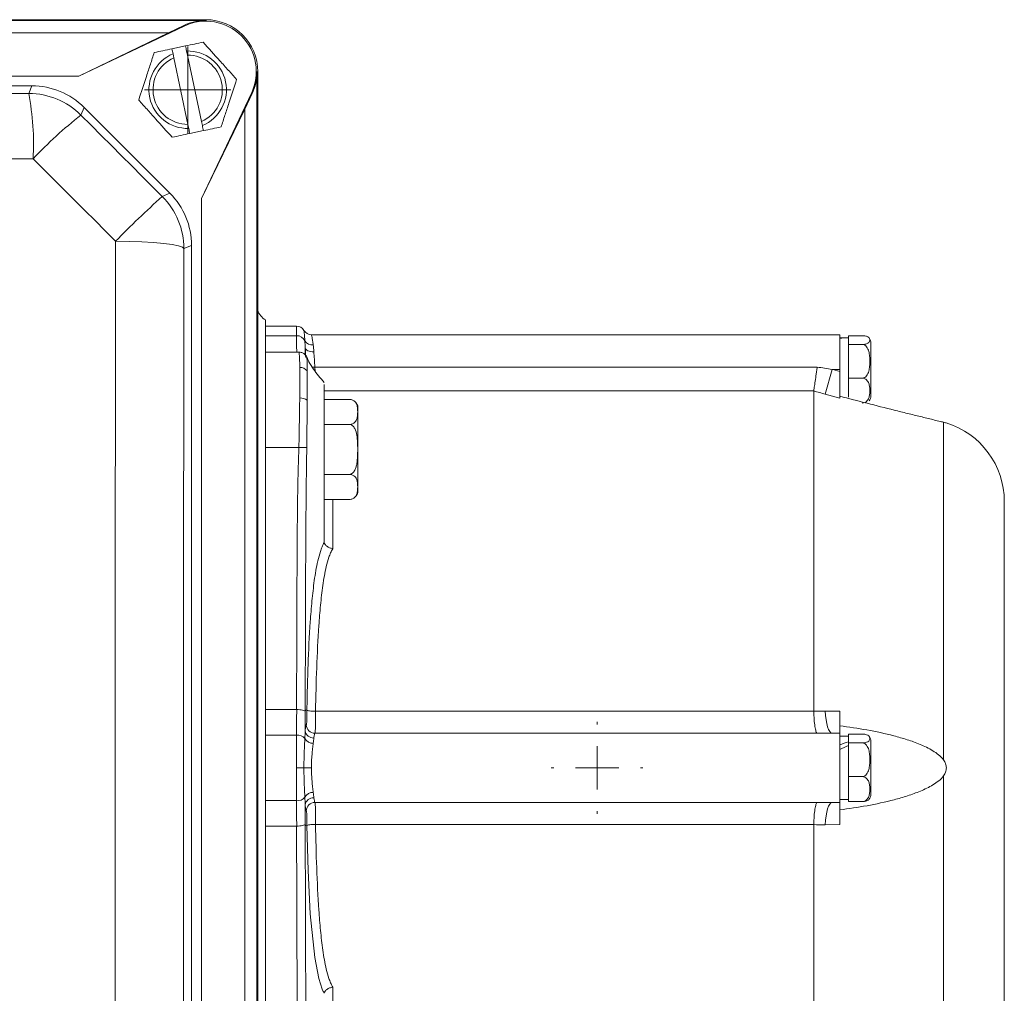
# Model space of a CAD drawing. Header units: millimetres. Extents: x 96 to 854, y -4 to 851.
# Tile 9 of 24: x 254 to 368, y 76 to 189. Entities that reach past the tile are written whole.
import ezdxf

# ---------------------------------------------------------------- set-up
doc = ezdxf.new("R2010")
doc.units = ezdxf.units.MM

# ---------------------------------------------------------------- blocks, each defined once
blk = doc.blocks.new('SW_CENTERMARKSYMBOL_17')
at = {"color": 0, "linetype": 'Continuous', "lineweight": 0}
for p, q in [((0, 5), (0, 5.3)), ((0, 0), (0, 2.5)), ((-5, 0), (-5.3, 0)), ((0, 0), (-2.5, 0)), ((0, 0), (0, -2.5)), ((0, 0), (2.5, 0)), ((5, 0), (5.3, 0)), ((0, -5), (0, -5.3))]:
    blk.add_line(p, q, dxfattribs=at)
blk = doc.blocks.new('SW_CENTERMARKSYMBOL_30')
at = {"color": 0, "linetype": 'Continuous', "lineweight": 0}
for p, q in [((0, 2.5), (0, 5)), ((0, 0), (0, 2.5)), ((-2.5, 0), (-5, 0)), ((0, 0), (-2.5, 0)), ((0, 0), (0, -2.5)), ((0, 0), (2.5, 0)), ((2.5, 0), (5, 0)), ((0, -2.5), (0, -5))]:
    blk.add_line(p, q, dxfattribs=at)

msp = doc.modelspace()

# ---------------------------------------------------------------- linework, layer by layer
at = {"color": 7, "linetype": 'Continuous', "lineweight": 15}
for p, q in [((275.85, 188.52), (152.85, 188.52)), ((152.85, 188.52), (275.85, 188.52)), ((152.85, 188.44), (275.85, 188.44)), ((261.21, 182.02), (273.35, 187.79)), ((273.31, 187.86), (271.54, 187.02)), ((273.35, 187.79), (273.31, 187.86)), ((275.85, 188.44), (275.85, 188.52)), ((157.16, 187.02), (271.54, 187.02)), ((271.54, 187.02), (261.21, 182.02)), ((271.94, 185.16), (273.51, 185.49)), ((272.07, 184.58), (272.17, 184.1)), ((272.17, 184.1), (273.79, 176.44)), ((273.73, 184.44), (273.63, 184.91)), ((275.36, 176.77), (273.73, 184.44)), ((167.49, 182.02), (261.21, 182.02)), ((281.76, 182.52), (281.85, 182.52)), ((281.76, 182.52), (281.76, 4.52)), ((281.85, 4.52), (281.85, 182.52)), ((281.85, 182.52), (281.85, 4.52)), ((255.79, 180.89), (172.9, 180.89)), ((255.43, 180), (255.79, 180.89)), ((281.11, 180.02), (275.35, 167.88)), ((280.35, 178.21), (281.19, 179.99)), ((281.11, 180.02), (281.19, 179.99)), ((261.8, 178.4), (261.44, 177.51)), ((271.72, 168.48), (261.8, 178.4)), ((275.35, 167.88), (280.35, 178.21)), ((280.35, 178.21), (280.35, 8.83)), ((273.79, 176.44), (273.89, 175.96)), ((275.46, 176.29), (275.36, 176.77)), ((275.58, 175.71), (274.01, 175.38)), ((270.83, 168.11), (271.72, 168.48)), ((275.35, 167.88), (275.35, 19.16)), ((274.21, 162.47), (273.32, 162.1)), ((274.21, 24.58), (274.21, 162.47)), ((282.76, 50.42), (282.76, 153.87)), ((286.31, 153.15), (282.76, 153.15)), ((286.33, 152.03), (282.76, 152.03)), ((349.01, 152.15), (288.05, 152.15)), ((349.01, 148.15), (349.01, 152.15)), ((350.01, 151.8), (350.01, 152.04)), ((350.01, 152.04), (351.61, 152.04)), ((350.01, 151.8), (350.01, 151.28)), ((350.01, 151.03), (350.01, 151.28)), ((352.61, 145.11), (352.61, 151.19)), ((286.6, 150.15), (282.76, 150.15)), ((350.01, 150.08), (350.01, 151.03)), ((350.01, 151.03), (351.61, 151.03)), ((350.01, 150.08), (350.01, 148.09)), ((288.45, 148.42), (346.41, 148.42)), ((347.35, 145.29), (348.14, 148.15)), ((349.01, 148.15), (348.14, 148.15)), ((349.01, 147.91), (349.01, 148.15)), ((350.01, 147.14), (350.01, 148.09)), ((350.01, 147.14), (351.61, 147.14)), ((350.01, 146.43), (350.01, 147.14)), ((346.01, 108.71), (346.01, 145.66)), ((350.01, 146.43), (350.01, 144.96)), ((289.51, 144.69), (292.41, 144.69)), ((349.01, 144.83), (347.35, 145.29)), ((293.41, 138.92), (293.41, 143.69)), ((289.51, 141.8), (292.41, 141.8)), ((361.01, 103.06), (361.01, 142.05)), ((286.6, 139.15), (282.76, 139.15)), ((286.6, 139.15), (287.51, 139.13)), ((293.41, 134.14), (293.41, 138.92)), ((289.51, 136.03), (292.41, 136.03)), ((289.51, 133.84), (289.51, 128.21)), ((289.51, 133.14), (292.41, 133.14)), ((368.01, 71.4), (368.01, 132.89)), ((286.33, 108.87), (282.76, 108.87)), ((287.52, 108.81), (287.34, 108.85)), ((288.52, 108.69), (288.52, 108.69)), ((288.52, 108.69), (346.01, 108.69)), ((347.35, 108.71), (349.01, 108.71)), ((286.33, 105.94), (282.76, 105.94)), ((346.41, 106.14), (288.45, 106.14)), ((349.01, 106.15), (348.14, 106.15)), ((349.01, 98.15), (349.01, 106.15)), ((350.01, 105.8), (349.01, 105.8)), ((350.01, 105.8), (350.01, 106.04)), ((350.01, 106.04), (351.61, 106.04)), ((350.01, 105.28), (350.01, 105.8)), ((350.01, 105.03), (350.01, 105.28)), ((350.01, 104.08), (350.01, 105.03)), ((350.01, 105.03), (351.61, 105.03)), ((352.61, 99.11), (352.61, 105.19)), ((350.01, 102.09), (350.01, 104.08)), ((350.01, 101.14), (350.01, 102.09)), ((350.01, 101.14), (351.61, 101.14)), ((350.01, 100.43), (350.01, 101.14)), ((361.01, 62.25), (361.01, 101.24)), ((350.01, 98.96), (350.01, 100.43)), ((350.01, 98.25), (350.01, 98.96)), ((286.33, 98.36), (282.76, 98.36)), ((288.45, 98.16), (346.41, 98.16)), ((349.01, 98.15), (348.14, 98.15)), ((349.01, 98.5), (350.01, 98.5)), ((350.01, 98.25), (351.61, 98.25)), ((287.52, 95.48), (287.34, 95.44)), ((288.52, 95.61), (288.52, 95.61)), ((346.01, 95.61), (288.52, 95.61)), ((346.01, 58.64), (346.01, 95.59)), ((349.01, 95.59), (347.35, 95.58)), ((286.33, 95.43), (282.76, 95.43))]:
    msp.add_line(p, q, dxfattribs=at)
at = {"color": 8, "linetype": 'Continuous', "lineweight": 15}
for p, q in [((287.33, 150.62), (287.33, 149.81)), ((288.45, 148.42), (288.46, 147.95)), ((346.01, 145.66), (289.51, 145.66)), ((290.51, 133.14), (290.51, 127.45)), ((290.51, 76.84), (290.51, 71.15))]:
    msp.add_line(p, q, dxfattribs=at)
at = {"color": 7, "linetype": 'Continuous', "lineweight": 15, "flags": 128}
for points in [[(173.27, 180), (183.53, 180), (193.8, 179.99), (204.07, 179.99), (214.35, 179.99), (224.62, 179.99), (234.9, 179.99), (245.16, 180), (255.43, 180)], [(261.44, 177.51), (262.61, 176.34), (263.78, 175.16), (264.96, 173.99), (266.13, 172.81), (267.31, 171.64), (268.48, 170.46), (269.66, 169.28), (270.83, 168.11)], [(255.93, 172.46), (245.54, 172.45), (235.15, 172.45), (224.75, 172.45), (214.35, 172.45), (203.95, 172.45), (193.55, 172.45), (183.15, 172.45), (172.77, 172.46)], [(265.44, 162.94), (264.25, 164.13), (263.07, 165.32), (261.88, 166.51), (260.69, 167.7), (259.5, 168.89), (258.31, 170.08), (257.12, 171.27), (255.93, 172.46)], [(265.44, 24.1), (265.42, 41.42), (265.41, 58.77), (265.4, 76.14), (265.4, 93.52), (265.4, 110.9), (265.41, 128.28), (265.42, 145.62), (265.44, 162.94)], [(273.32, 162.1), (273.16, 162.25), (272.7, 162.41), (271.98, 162.55), (271.01, 162.67), (269.83, 162.78), (268.48, 162.86), (267, 162.91), (265.44, 162.94)], [(273.32, 162.1), (273.3, 144.99), (273.29, 127.85), (273.28, 110.69), (273.28, 93.52), (273.28, 76.35), (273.29, 59.19), (273.3, 42.05), (273.32, 24.95)], [(288.33, 150.18), (288.14, 150.18), (287.96, 150.2), (287.79, 150.24), (287.64, 150.29), (287.52, 150.36), (287.42, 150.44), (287.36, 150.53), (287.33, 150.62)], [(348.14, 148.15), (348.22, 148.13), (349.01, 147.91)], [(348.14, 106.15), (348, 106.2), (347.86, 106.34), (347.73, 106.57), (347.62, 106.88), (347.52, 107.26), (347.44, 107.7), (347.38, 108.19), (347.35, 108.71)], [(286.31, 102.15), (286.45, 102.15), (286.57, 102.15), (286.7, 102.15), (286.81, 102.15), (286.92, 102.15), (287.02, 102.15), (287.11, 102.15), (287.18, 102.15)], [(287.18, 102.15), (287.25, 102.15), (287.34, 102.15), (287.44, 102.15), (287.55, 102.15), (287.66, 102.15), (287.79, 102.15), (287.92, 102.15), (288.05, 102.15)], [(347.35, 95.58), (347.38, 96.1), (347.44, 96.59), (347.52, 97.03), (347.62, 97.42), (347.73, 97.73), (347.86, 97.96), (348, 98.1), (348.14, 98.15)], [(289.37, 76.42), (289.29, 76.6), (288.89, 77.81), (288.42, 80.24), (287.91, 85.31), (287.65, 90.31), (287.52, 95.48), (287.52, 95.48), (287.52, 95.48)]]:
    msp.add_lwpolyline(points, dxfattribs=at)
at = {"color": 8, "linetype": 'Continuous', "lineweight": 15, "flags": 128}
msp.add_lwpolyline([(288.45, 148.42), (288.26, 148.41), (288.14, 148.41)], dxfattribs=at)
at = {"color": 7, "linetype": 'Continuous', "lineweight": 15}
for centre, radius, start, end in [((275.85, 182.52), 5.91, 90, 115.3937), ((275.85, 182.52), 5.83, 334.6063, 115.3937), ((275.85, 182.52), 6, 0, 90), ((275.85, 182.52), 6, 0, 90), ((273.76, 180.44), 4.47, 112.2653, 271.6664), ((273.76, 180.44), 4, 113.5028, 270.4289), ((273.76, 180.44), 4.47, 292.2653, 91.6664), ((273.76, 180.44), 4, 293.5028, 90.4289), ((275.85, 182.52), 5.91, 334.6063, 0), ((224.32, 174.13), 31.65, 356.9741, 10.6877), ((255.43, 171.5), 8.5, 45.0044, 89.9956), ((291.5, 139.22), 48.68, 128.1385, 136.9403), ((336.48, 94.24), 98.82, 131.6277, 135.9575), ((264.82, 162.1), 8.5, 0.0044, 44.9956), ((286.31, 152.15), 1, 29.9999, 90), ((288.05, 153.15), 1, 210.0006, 269.9997), ((286.38, 151.05), 0.987, 23.0864, 92.9691), ((288.11, 151.92), 0.955, 210.289, 278.1005), ((351.61, 151.19), 1, 0, 36.3822), ((286.73, 147.32), 1.05, 38.7952, 91.8048), ((286.75, 143.47), 1.38, 54.5229, 92.0171), ((292.41, 143.69), 1, 69.7629, 96.8568), ((292.41, 143.69), 1, 0, 53.9734), ((351.61, 145.11), 1, 323.7332, 0), ((358.51, 132.89), 9.5, 0, 72.8474), ((292.41, 134.14), 1, 310.5547, 0), ((288.45, 107.14), 1, 182.1995, 269.7175), ((286.43, 104.82), 1.12, 39.986, 95.3216), ((288.29, 106.56), 0.97, 188.5993, 272.2626), ((351.61, 105.19), 1, 0, 36.3822), ((288.23, 106.05), 1.07, 208.277, 271.0481), ((288.23, 98.25), 1.07, 88.951, 151.7231), ((351.61, 99.11), 1, 323.7332, 0), ((286.43, 99.47), 1.12, 264.6772, 320.0137), ((288.29, 97.73), 0.97, 87.7374, 171.4007), ((288.45, 97.15), 1, 90.2825, 177.8005)]:
    msp.add_arc(centre, radius, start, end, dxfattribs=at)
for centre, major_axis, ratio, start_param, end_param in [((255.79, 172.39), (3.25, 7.85), 0.999894, 5.890524, 6.675847), ((265.71, 162.47), (7.85, 3.25), 0.999894, 5.890524, 6.675847), ((283.75, 155.61), (1.42, 1.42), 0.998783, 2.670647, 3.409685), ((348.91, 148.15), (6.32, 0), 0.57735, 1.475746, 1.554978), ((350.11, 148.15), (6.32, 0), 0.57735, 1.586615, 1.745682), ((348.91, 102.15), (6.24, 2.94), 0.345951, 1.234141, 1.393209), ((350.11, 102.15), (6.24, 2.94), 0.345951, 1.424846, 1.583913)]:
    msp.add_ellipse(centre, major_axis=major_axis, ratio=ratio, start_param=start_param, end_param=end_param, dxfattribs=at)
for points in [[(273.51, 185.49), (274.21, 185.64), (274.88, 185.78), (275.55, 185.93)], [(273.63, 184.91), (273.59, 185.1), (273.55, 185.3), (273.51, 185.49)], [(271.94, 185.16), (271.98, 184.97), (272.02, 184.77), (272.07, 184.58)], [(275.58, 175.71), (275.54, 175.9), (275.5, 176.1), (275.46, 176.29)], [(275.58, 175.71), (276.28, 175.86), (276.96, 176), (277.62, 176.14)], [(273.89, 175.96), (273.93, 175.77), (273.97, 175.57), (274.01, 175.38)], [(287.33, 150.62), (287.32, 150.91), (287.3, 151.18), (287.29, 151.44)], [(288.25, 150.97), (288.28, 150.73), (288.31, 150.47), (288.33, 150.18)], [(346.41, 148.42), (346.99, 148.33), (347.56, 148.24), (348.14, 148.15)], [(347.35, 145.29), (346.9, 145.41), (346.46, 145.53), (346.01, 145.66)], [(346.01, 145.66), (346.01, 145.66), (346.01, 145.66), (346.01, 145.66)], [(286.34, 108.87), (286.34, 108.87), (286.33, 108.87), (286.33, 108.87)], [(287.34, 108.85), (287.34, 108.04), (287.33, 107.23), (287.33, 106.42)], [(287.52, 108.81), (287.52, 108.81), (287.52, 108.81), (287.52, 108.81)], [(346.01, 108.69), (346.01, 108.69), (346.01, 108.7), (346.01, 108.71)], [(346.01, 108.71), (346.46, 108.71), (346.9, 108.71), (347.35, 108.71)], [(287.29, 105.54), (287.3, 105.85), (287.32, 106.15), (287.33, 106.42)], [(348.14, 106.15), (347.56, 106.15), (346.99, 106.14), (346.41, 106.14)], [(288.33, 105.59), (288.31, 105.42), (288.28, 105.22), (288.25, 104.98)], [(288.25, 99.32), (288.28, 99.08), (288.31, 98.87), (288.33, 98.7)], [(287.33, 97.88), (287.32, 98.15), (287.3, 98.44), (287.29, 98.75)], [(287.33, 97.88), (287.33, 97.07), (287.34, 96.26), (287.34, 95.44)], [(346.41, 98.16), (346.99, 98.15), (347.56, 98.15), (348.14, 98.15)], [(287.52, 95.48), (287.52, 95.48), (287.52, 95.48), (287.52, 95.48)], [(346.01, 95.59), (346.01, 95.6), (346.01, 95.6), (346.01, 95.61)], [(347.35, 95.58), (346.9, 95.58), (346.46, 95.58), (346.01, 95.59)], [(286.33, 95.43), (286.33, 95.43), (286.34, 95.43), (286.34, 95.43)]]:
    msp.add_open_spline(points, degree=3, dxfattribs=at)
for points, knots in [([(275.55, 185.93), (276.18, 185.22), (276.82, 184.51), (277.64, 183.6), (277.8, 183.42), (278.13, 183.05), (278.29, 182.87), (278.77, 182.34), (279.09, 181.98), (279.41, 181.63)], [0, 0, 0, 0, 0.5, 0.5, 0.625, 0.625, 0.75, 0.75, 1, 1, 1, 1]), ([(268.11, 179.24), (268.4, 180.13), (268.7, 181.04), (269.08, 182.21), (269.16, 182.45), (269.31, 182.91), (269.38, 183.14), (269.61, 183.83), (269.75, 184.28), (269.9, 184.73)], [0, 0, 0, 0, 0.5, 0.5, 0.625, 0.625, 0.75, 0.75, 1, 1, 1, 1]), ([(269.9, 184.73), (270.23, 184.8), (270.57, 184.87), (271.25, 185.02), (271.6, 185.09), (271.94, 185.16)], [0, 0, 0, 0, 0.5, 0.5, 1, 1, 1, 1]), ([(279.41, 181.63), (279.12, 180.74), (278.82, 179.83), (278.44, 178.66), (278.36, 178.42), (278.21, 177.96), (278.14, 177.73), (277.91, 177.04), (277.77, 176.59), (277.62, 176.14)], [0, 0, 0, 0, 0.5, 0.5, 0.625, 0.625, 0.75, 0.75, 1, 1, 1, 1]), ([(271.97, 174.95), (271.34, 175.65), (270.7, 176.36), (269.88, 177.27), (269.72, 177.45), (269.39, 177.82), (269.23, 178), (268.75, 178.53), (268.43, 178.89), (268.11, 179.24)], [0, 0, 0, 0, 0.5, 0.5, 0.625, 0.625, 0.75, 0.75, 1, 1, 1, 1]), ([(271.97, 174.95), (272.31, 175.02), (272.65, 175.09), (273.33, 175.23), (273.67, 175.31), (274.01, 175.38)], [0, 0, 0, 0, 0.5, 0.5, 1, 1, 1, 1]), ([(286.33, 152.03), (286.32, 152.4), (286.32, 152.67), (286.32, 152.96), (286.32, 153.03), (286.32, 153.12), (286.32, 153.15), (286.31, 153.15)], [0, 0, 0, 0, 0.5, 0.5, 0.75, 0.75, 1, 1, 1, 1]), ([(287.29, 151.44), (287.27, 151.63), (287.26, 151.8), (287.24, 152.1), (287.22, 152.23), (287.2, 152.44), (287.2, 152.52), (287.18, 152.62), (287.18, 152.65), (287.18, 152.65)], [0, 0, 0, 0, 0.25, 0.25, 0.5, 0.5, 0.75, 0.75, 1, 1, 1, 1]), ([(286.34, 150.15), (286.34, 150.46), (286.34, 150.78), (286.33, 151.41), (286.33, 151.72), (286.33, 152.03)], [0, 0, 0, 0, 0.5, 0.5, 1, 1, 1, 1]), ([(288.05, 152.15), (288.05, 152.15), (288.05, 152.12), (288.08, 152.02), (288.09, 151.94), (288.13, 151.74), (288.15, 151.61), (288.2, 151.32), (288.22, 151.16), (288.25, 150.97)], [0, 0, 0, 0, 0.25, 0.25, 0.5, 0.5, 0.75, 0.75, 1, 1, 1, 1]), ([(351.61, 152.04), (351.71, 152.04), (351.81, 152.03), (351.98, 152.01), (352.06, 151.99), (352.24, 151.93), (352.31, 151.88), (352.42, 151.78), (352.45, 151.74), (352.49, 151.64), (352.5, 151.59), (352.5, 151.49), (352.49, 151.44), (352.45, 151.34), (352.42, 151.29), (352.31, 151.19), (352.24, 151.14), (352.06, 151.08), (351.98, 151.07), (351.81, 151.04), (351.71, 151.03), (351.61, 151.03)], [0, 0, 0, 0, 0.0625, 0.0625, 0.125, 0.125, 0.25, 0.25, 0.375, 0.375, 0.5, 0.5, 0.625, 0.625, 0.75, 0.75, 0.875, 0.875, 0.9375, 0.9375, 1, 1, 1, 1]), ([(286.7, 148.37), (286.7, 148.66), (286.69, 148.91), (286.67, 149.36), (286.66, 149.54), (286.64, 150), (286.62, 150.15), (286.6, 150.15)], [0, 0, 0, 0, 0.25, 0.25, 0.5, 0.5, 1, 1, 1, 1]), ([(287.53, 149.5), (287.53, 149.53), (287.5, 149.6), (287.39, 149.78), (287.17, 149.99), (286.89, 150.13), (286.68, 150.13), (286.6, 150.13)], [0, 0, 0, 0, 0.106883, 0.300538, 0.540151, 0.807165, 1, 1, 1, 1]), ([(287.39, 149.54), (287.37, 149.72), (287.35, 150.1), (287.34, 150.44), (287.33, 150.62)], [0, 0, 0, 0, 0.454404, 1, 1, 1, 1]), ([(288.33, 150.18), (288.34, 149.91), (288.36, 149.62), (288.4, 149.03), (288.42, 148.73), (288.45, 148.42)], [0, 0, 0, 0, 0.5, 0.5, 1, 1, 1, 1]), ([(351.61, 151.03), (351.71, 151.03), (351.81, 151), (351.98, 150.9), (352.06, 150.83), (352.24, 150.59), (352.31, 150.41), (352.42, 150.04), (352.45, 149.85), (352.49, 149.47), (352.5, 149.28), (352.5, 148.89), (352.49, 148.7), (352.45, 148.32), (352.42, 148.13), (352.31, 147.76), (352.24, 147.57), (352.06, 147.34), (351.98, 147.27), (351.81, 147.17), (351.71, 147.14), (351.61, 147.14)], [0, 0, 0, 0, 0.0625, 0.0625, 0.125, 0.125, 0.25, 0.25, 0.375, 0.375, 0.5, 0.5, 0.625, 0.625, 0.75, 0.75, 0.875, 0.875, 0.9375, 0.9375, 1, 1, 1, 1]), ([(289.51, 146.65), (289.08, 147.15), (288.44, 147.9), (287.81, 148.91), (287.61, 149.35), (287.54, 149.51)], [0, 0, 0, 0, 0.5601439, 0.8443701, 1, 1, 1, 1]), ([(286.7, 144.86), (286.71, 145.56), (286.71, 146.21), (286.71, 147.38), (286.71, 147.91), (286.7, 148.37)], [0, 0, 0, 0, 0.5, 0.5, 1, 1, 1, 1]), ([(287.55, 147.98), (287.55, 147.55), (287.55, 147.04), (287.55, 145.91), (287.55, 145.29), (287.55, 144.6)], [0, 0, 0, 0, 0.5, 0.5, 1, 1, 1, 1]), ([(346.01, 145.66), (346.02, 145.71), (346.04, 145.82), (346.09, 146.14), (346.12, 146.35), (346.19, 146.85), (346.23, 147.13), (346.3, 147.6), (346.32, 147.76), (346.37, 148.09), (346.39, 148.25), (346.41, 148.42)], [0, 0, 0, 0, 0.25, 0.25, 0.5, 0.5, 0.75, 0.75, 0.875, 0.875, 1, 1, 1, 1]), ([(349.01, 147.91), (349.01, 147.54), (349.01, 147.18), (349.01, 146.49), (349.01, 146.17), (349.01, 145.61), (349.01, 145.37), (349.01, 145), (349.01, 144.88), (349.01, 144.83)], [0, 0, 0, 0, 0.25, 0.25, 0.5, 0.5, 0.75, 0.75, 1, 1, 1, 1]), ([(351.61, 147.14), (351.71, 147.14), (351.81, 147.11), (351.98, 147.04), (352.06, 146.99), (352.24, 146.81), (352.31, 146.68), (352.42, 146.4), (352.45, 146.26), (352.49, 145.98), (352.5, 145.83), (352.5, 145.55), (352.49, 145.41), (352.45, 145.12), (352.42, 144.98), (352.31, 144.71), (352.23, 144.57), (352.05, 144.4), (351.98, 144.35), (351.81, 144.28), (351.71, 144.25), (351.61, 144.25)], [0, 0, 0, 0, 0.0625, 0.0625, 0.125, 0.125, 0.25, 0.25, 0.375, 0.375, 0.5, 0.5, 0.625, 0.625, 0.75, 0.75, 0.875, 0.875, 0.9375, 0.9375, 1, 1, 1, 1]), ([(289.51, 146.41), (289.51, 146.39), (289.51, 146.34), (289.51, 146.25), (289.51, 146.15), (289.51, 146.05), (289.51, 145.93), (289.51, 145.81), (289.51, 145.67), (289.51, 145.53), (289.51, 145.37), (289.51, 145.21), (289.51, 145.04), (289.51, 144.86), (289.51, 144.67), (289.51, 144.4), (289.51, 144.05), (289.51, 143.6), (289.51, 143.14), (289.51, 142.65), (289.51, 142.14), (289.51, 141.6), (289.51, 141.23), (289.51, 141.05)], [0, 0, 0, 0, 0.036397, 0.072483, 0.108308, 0.143921, 0.179377, 0.214725, 0.250021, 0.285317, 0.320665, 0.35612, 0.391734, 0.427559, 0.463645, 0.500042, 0.572484, 0.643889, 0.714669, 0.785247, 0.856049, 0.927496, 1, 1, 1, 1]), ([(286.6, 139.15), (286.62, 140.16), (286.63, 141.14), (286.66, 142.58), (286.67, 143.06), (286.68, 143.98), (286.69, 144.43), (286.7, 144.86)], [0, 0, 0, 0, 0.5, 0.5, 0.75, 0.75, 1, 1, 1, 1]), ([(287.55, 144.6), (287.55, 144.19), (287.54, 143.76), (287.54, 142.88), (287.54, 142.42), (287.53, 141.5), (287.52, 141.03), (287.52, 140.09), (287.51, 139.61), (287.51, 139.13)], [0, 0, 0, 0, 0.25, 0.25, 0.5, 0.5, 0.75, 0.75, 1, 1, 1, 1]), ([(292.41, 144.69), (292.55, 144.69), (292.68, 144.66), (292.89, 144.57), (292.98, 144.51), (293.11, 144.39), (293.15, 144.33), (293.23, 144.2), (293.26, 144.13), (293.33, 143.93), (293.35, 143.79), (293.38, 143.52), (293.38, 143.38), (293.38, 143.11), (293.38, 142.97), (293.35, 142.7), (293.33, 142.56), (293.26, 142.36), (293.23, 142.3), (293.15, 142.16), (293.1, 142.1), (292.97, 141.98), (292.89, 141.92), (292.68, 141.83), (292.55, 141.8), (292.41, 141.8)], [0, 0, 0, 0, 0.0625, 0.0625, 0.125, 0.125, 0.1875, 0.1875, 0.25, 0.25, 0.375, 0.375, 0.5, 0.5, 0.625, 0.625, 0.75, 0.75, 0.8125, 0.8125, 0.875, 0.875, 0.9375, 0.9375, 1, 1, 1, 1]), ([(361.01, 142.05), (360.85, 142.09), (360.65, 142.13), (360.23, 142.23), (360.01, 142.29), (359.31, 142.46), (358.83, 142.58), (357.84, 142.82), (357.34, 142.94), (356.33, 143.19), (355.81, 143.32), (354.26, 143.71), (353.22, 143.97), (351.12, 144.51), (350.07, 144.78), (349.01, 145.06)], [0, 0, 0, 0, 0.0625, 0.0625, 0.125, 0.125, 0.25, 0.25, 0.375, 0.375, 0.5, 0.5, 0.75, 0.75, 1, 1, 1, 1]), ([(289.51, 141.05), (289.51, 140.96), (289.51, 140.77), (289.51, 140.5), (289.51, 140.22), (289.51, 139.95), (289.51, 139.67), (289.51, 139.39), (289.51, 139.12), (289.51, 138.84), (289.51, 138.56), (289.51, 138.29), (289.51, 138.01), (289.51, 137.74), (289.51, 137.46), (289.51, 137.1), (289.51, 136.65), (289.51, 136.13), (289.51, 135.63), (289.51, 135.15), (289.51, 134.69), (289.51, 134.25), (289.51, 133.98), (289.51, 133.84)], [0, 0, 0, 0, 0.03637, 0.072441, 0.108261, 0.143878, 0.179344, 0.214708, 0.25002, 0.285333, 0.320696, 0.356162, 0.39178, 0.4276, 0.46367, 0.50004, 0.572439, 0.643844, 0.71465, 0.785262, 0.85609, 0.927538, 1, 1, 1, 1]), ([(292.41, 141.8), (292.55, 141.8), (292.68, 141.74), (292.9, 141.56), (292.98, 141.45), (293.17, 141.08), (293.24, 140.81), (293.33, 140.27), (293.35, 140), (293.38, 139.46), (293.38, 139.19), (293.38, 138.64), (293.38, 138.37), (293.35, 137.83), (293.33, 137.56), (293.26, 137.15), (293.23, 137.02), (293.15, 136.76), (293.1, 136.63), (292.97, 136.38), (292.89, 136.27), (292.68, 136.09), (292.55, 136.03), (292.41, 136.03)], [0, 0, 0, 0, 0.0625, 0.0625, 0.125, 0.125, 0.25, 0.25, 0.375, 0.375, 0.5, 0.5, 0.625, 0.625, 0.75, 0.75, 0.8125, 0.8125, 0.875, 0.875, 0.9375, 0.9375, 1, 1, 1, 1]), ([(361.31, 141.97), (361.31, 141.97), (361.34, 141.96), (361.24, 141.99), (361.09, 142.03), (361.01, 142.05)], [0, 0, 0, 0, 0.04651, 0.541454, 1, 1, 1, 1]), ([(286.33, 108.87), (286.34, 113.91), (286.35, 118.96), (286.39, 126.53), (286.4, 129.06), (286.44, 132.84), (286.46, 134.1), (286.5, 135.99), (286.52, 136.63), (286.54, 137.57), (286.55, 137.89), (286.58, 138.52), (286.59, 138.83), (286.6, 139.15)], [0, 0, 0, 0, 0.5, 0.5, 0.75, 0.75, 0.875, 0.875, 0.9375, 0.9375, 0.96875, 0.96875, 1, 1, 1, 1]), ([(287.51, 139.13), (287.51, 138.95), (287.5, 138.77), (287.5, 138.59), (287.5, 138.59), (287.5, 138.59), (287.5, 138.59)], [0, 0, 0, 0, 0.0005436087, 0.0005436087, 0.0005436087, 0.0005436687, 0.0005436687, 0.0005436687, 0.0005436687]), ([(287.5, 138.59), (287.5, 138.55), (287.5, 138.51), (287.5, 138.43), (287.49, 138.32), (287.49, 138.04), (287.49, 137.81), (287.48, 137.35), (287.48, 137.04), (287.46, 136.1), (287.45, 135.48), (287.43, 133.62), (287.42, 132.38), (287.39, 128.65), (287.38, 126.17), (287.35, 118.71), (287.34, 113.74), (287.33, 108.77)], [0, 0, 0, 0, 0.003906, 0.003906, 0.007812, 0.015625, 0.03125, 0.03125, 0.0625, 0.0625, 0.125, 0.125, 0.25, 0.25, 0.5, 0.5, 1, 1, 1, 1]), ([(292.41, 136.03), (292.55, 136.03), (292.68, 136), (292.89, 135.91), (292.98, 135.85), (293.11, 135.73), (293.15, 135.67), (293.23, 135.54), (293.26, 135.47), (293.33, 135.27), (293.35, 135.13), (293.38, 134.86), (293.38, 134.72), (293.38, 134.45), (293.38, 134.31), (293.35, 134.04), (293.33, 133.9), (293.26, 133.7), (293.23, 133.63), (293.15, 133.5), (293.1, 133.44), (292.97, 133.32), (292.89, 133.26), (292.68, 133.17), (292.55, 133.14), (292.41, 133.14)], [0, 0, 0, 0, 0.0625, 0.0625, 0.125, 0.125, 0.1875, 0.1875, 0.25, 0.25, 0.375, 0.375, 0.5, 0.5, 0.625, 0.625, 0.75, 0.75, 0.8125, 0.8125, 0.875, 0.875, 0.9375, 0.9375, 1, 1, 1, 1]), ([(287.52, 108.81), (287.52, 109.03), (287.53, 109.25), (287.54, 109.69), (287.55, 110.34), (287.56, 110.99), (287.6, 112.28), (287.62, 113.14), (287.72, 115.69), (287.79, 117.35), (287.96, 119.81), (288.03, 120.62), (288.18, 122.21), (288.27, 123), (288.48, 124.54), (288.61, 125.3), (288.87, 126.4), (288.96, 126.77), (289.14, 127.3), (289.2, 127.48), (289.34, 127.83), (289.42, 128), (289.51, 128.17)], [0, 0, 0, 0, 0.03125, 0.03125, 0.0625, 0.125, 0.125, 0.25, 0.25, 0.5, 0.5, 0.625, 0.625, 0.75, 0.75, 0.875, 0.875, 0.9375, 0.9375, 0.96875, 0.96875, 1, 1, 1, 1]), ([(290.51, 127.45), (290.41, 127.3), (290.33, 127.13), (290.18, 126.8), (290.12, 126.63), (289.94, 126.11), (289.85, 125.76), (289.59, 124.68), (289.47, 123.95), (289.25, 122.45), (289.17, 121.69), (289.02, 120.14), (288.95, 119.36), (288.79, 116.97), (288.71, 115.35), (288.59, 112.06), (288.55, 110.39), (288.52, 108.69)], [0, 0, 0, 0, 0.03125, 0.03125, 0.0625, 0.0625, 0.125, 0.125, 0.25, 0.25, 0.375, 0.375, 0.5, 0.5, 0.75, 0.75, 1, 1, 1, 1]), ([(289.51, 128.17), (289.52, 128.1), (289.56, 128.02), (289.67, 127.87), (289.74, 127.8), (289.93, 127.67), (290.03, 127.61), (290.26, 127.51), (290.39, 127.48), (290.51, 127.45)], [0, 0, 0, 0, 0.25, 0.25, 0.5, 0.5, 0.75, 0.75, 1, 1, 1, 1]), ([(286.33, 105.94), (286.33, 106.42), (286.33, 106.91), (286.34, 107.89), (286.34, 108.38), (286.34, 108.87)], [0, 0, 0, 0, 0.5, 0.5, 1, 1, 1, 1]), ([(287.33, 108.77), (287.32, 108.73), (287.31, 108.72), (287.28, 108.72), (287.26, 108.73), (287.18, 108.76), (287.11, 108.78), (286.84, 108.85), (286.59, 108.87), (286.34, 108.87)], [0, 0, 0, 0, 0.125, 0.125, 0.25, 0.25, 0.5, 0.5, 1, 1, 1, 1]), ([(287.33, 108.77), (287.33, 108.79), (287.33, 108.81), (287.33, 108.82), (287.33, 108.83), (287.34, 108.84), (287.34, 108.84), (287.34, 108.85), (287.34, 108.85), (287.34, 108.85)], [0, 0, 0, 0, 0.0000887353, 0.0000887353, 0.0000887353, 0.0001417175, 0.0001417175, 0.0001417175, 0.0001750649, 0.0001750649, 0.0001750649, 0.0001750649]), ([(287.45, 107.1), (287.46, 107.12), (287.48, 107.17), (287.5, 107.35), (287.51, 107.48), (287.52, 107.79), (287.52, 107.97), (287.53, 108.37), (287.52, 108.59), (287.52, 108.81)], [0, 0, 0, 0, 0.25, 0.25, 0.5, 0.5, 0.75, 0.75, 1, 1, 1, 1]), ([(287.52, 108.81), (287.53, 108.79), (287.56, 108.78), (287.67, 108.74), (287.74, 108.73), (287.93, 108.7), (288.04, 108.69), (288.21, 108.68), (288.27, 108.68), (288.36, 108.68), (288.39, 108.68), (288.44, 108.68), (288.45, 108.68), (288.48, 108.68), (288.49, 108.68), (288.5, 108.68), (288.5, 108.68), (288.51, 108.68), (288.51, 108.68), (288.52, 108.69)], [0, 0, 0, 0, 0.25, 0.25, 0.5, 0.5, 0.75, 0.75, 0.875, 0.875, 0.9375, 0.9375, 0.96875, 0.96875, 0.984375, 0.984375, 0.992188, 0.992188, 1, 1, 1, 1]), ([(288.52, 108.69), (288.52, 108.35), (288.52, 108.03), (288.52, 107.42), (288.52, 107.16), (288.5, 106.69), (288.49, 106.51), (288.47, 106.24), (288.46, 106.16), (288.45, 106.14)], [0, 0, 0, 0, 0.25, 0.25, 0.5, 0.5, 0.75, 0.75, 1, 1, 1, 1]), ([(346.01, 108.69), (346.02, 108.35), (346.04, 108.02), (346.09, 107.42), (346.12, 107.15), (346.19, 106.69), (346.23, 106.51), (346.3, 106.31), (346.32, 106.25), (346.37, 106.18), (346.39, 106.15), (346.41, 106.14)], [0, 0, 0, 0, 0.25, 0.25, 0.5, 0.5, 0.75, 0.75, 0.875, 0.875, 1, 1, 1, 1]), ([(349.01, 108.71), (349.01, 108.53), (349.01, 108.35), (349.01, 108.01), (349.01, 107.84), (349.01, 107.53), (349.01, 107.38), (349.01, 107.11), (349.01, 106.98), (349.01, 106.75), (349.01, 106.64), (349.01, 106.47), (349.01, 106.39), (349.01, 106.27), (349.01, 106.23), (349.01, 106.16), (349.01, 106.15), (349.01, 106.15)], [0, 0, 0, 0, 0.125, 0.125, 0.25, 0.25, 0.375, 0.375, 0.5, 0.5, 0.625, 0.625, 0.75, 0.75, 0.875, 0.875, 1, 1, 1, 1]), ([(287.33, 106.42), (287.34, 106.62), (287.36, 106.78), (287.4, 107), (287.42, 107.08), (287.45, 107.1)], [0, 0, 0, 0, 0.5, 0.5, 1, 1, 1, 1]), ([(349.01, 107), (350.07, 106.86), (351.12, 106.71), (353.2, 106.33), (354.24, 106.11), (355.78, 105.71), (356.29, 105.56), (357.3, 105.24), (357.8, 105.06), (358.54, 104.75), (358.79, 104.64), (359.28, 104.4), (359.52, 104.27), (359.99, 103.98), (360.22, 103.83), (360.64, 103.48), (360.85, 103.29), (361.01, 103.06)], [0, 0, 0, 0, 0.25, 0.25, 0.5, 0.5, 0.625, 0.625, 0.75, 0.75, 0.8125, 0.8125, 0.875, 0.875, 0.9375, 0.9375, 1, 1, 1, 1]), ([(286.31, 102.15), (286.32, 102.82), (286.32, 103.48), (286.32, 104.44), (286.32, 104.75), (286.32, 105.36), (286.33, 105.65), (286.33, 105.94)], [0, 0, 0, 0, 0.5, 0.5, 0.75, 0.75, 1, 1, 1, 1]), ([(288.45, 106.14), (288.42, 106.12), (288.4, 106.06), (288.36, 105.88), (288.34, 105.75), (288.33, 105.59)], [0, 0, 0, 0, 0.5, 0.5, 1, 1, 1, 1]), ([(351.61, 106.04), (351.71, 106.04), (351.81, 106.03), (351.98, 106.01), (352.06, 105.99), (352.24, 105.93), (352.31, 105.88), (352.42, 105.78), (352.45, 105.74), (352.49, 105.64), (352.5, 105.59), (352.5, 105.49), (352.49, 105.44), (352.45, 105.34), (352.42, 105.29), (352.31, 105.19), (352.24, 105.14), (352.06, 105.08), (351.98, 105.07), (351.81, 105.04), (351.71, 105.03), (351.61, 105.03)], [0, 0, 0, 0, 0.0625, 0.0625, 0.125, 0.125, 0.25, 0.25, 0.375, 0.375, 0.5, 0.5, 0.625, 0.625, 0.75, 0.75, 0.875, 0.875, 0.9375, 0.9375, 1, 1, 1, 1]), ([(287.18, 102.15), (287.18, 102.46), (287.18, 102.76), (287.2, 103.36), (287.2, 103.66), (287.22, 104.24), (287.24, 104.52), (287.26, 105.05), (287.27, 105.3), (287.29, 105.54)], [0, 0, 0, 0, 0.25, 0.25, 0.5, 0.5, 0.75, 0.75, 1, 1, 1, 1]), ([(288.25, 104.98), (288.22, 104.79), (288.2, 104.59), (288.15, 104.15), (288.13, 103.93), (288.09, 103.44), (288.07, 103.19), (288.05, 102.67), (288.05, 102.41), (288.05, 102.15)], [0, 0, 0, 0, 0.25, 0.25, 0.5, 0.5, 0.75, 0.75, 1, 1, 1, 1]), ([(351.61, 105.03), (351.71, 105.03), (351.81, 105), (351.98, 104.9), (352.06, 104.83), (352.24, 104.59), (352.31, 104.41), (352.42, 104.04), (352.45, 103.85), (352.49, 103.47), (352.5, 103.28), (352.5, 102.89), (352.49, 102.7), (352.45, 102.32), (352.42, 102.13), (352.31, 101.76), (352.24, 101.57), (352.06, 101.34), (351.98, 101.27), (351.81, 101.17), (351.71, 101.14), (351.61, 101.14)], [0, 0, 0, 0, 0.0625, 0.0625, 0.125, 0.125, 0.25, 0.25, 0.375, 0.375, 0.5, 0.5, 0.625, 0.625, 0.75, 0.75, 0.875, 0.875, 0.9375, 0.9375, 1, 1, 1, 1]), ([(361.01, 103.06), (361.11, 102.93), (361.18, 102.79), (361.29, 102.47), (361.32, 102.31), (361.32, 101.98), (361.29, 101.82), (361.18, 101.51), (361.11, 101.37), (361.01, 101.24)], [0, 0, 0, 0, 0.25, 0.25, 0.5, 0.5, 0.75, 0.75, 1, 1, 1, 1]), ([(286.33, 98.36), (286.32, 98.92), (286.32, 99.53), (286.32, 100.49), (286.32, 100.82), (286.32, 101.48), (286.32, 101.81), (286.31, 102.15)], [0, 0, 0, 0, 0.5, 0.5, 0.75, 0.75, 1, 1, 1, 1]), ([(287.29, 98.75), (287.27, 98.99), (287.26, 99.24), (287.24, 99.78), (287.22, 100.06), (287.2, 100.63), (287.2, 100.93), (287.18, 101.53), (287.18, 101.84), (287.18, 102.15)], [0, 0, 0, 0, 0.25, 0.25, 0.5, 0.5, 0.75, 0.75, 1, 1, 1, 1]), ([(288.05, 102.15), (288.05, 101.88), (288.05, 101.62), (288.08, 101.1), (288.09, 100.85), (288.13, 100.37), (288.15, 100.14), (288.2, 99.7), (288.22, 99.5), (288.25, 99.32)], [0, 0, 0, 0, 0.25, 0.25, 0.5, 0.5, 0.75, 0.75, 1, 1, 1, 1]), ([(361.01, 101.24), (360.85, 101.01), (360.65, 100.82), (360.23, 100.48), (360.01, 100.32), (359.31, 99.9), (358.83, 99.67), (357.84, 99.26), (357.34, 99.08), (356.33, 98.75), (355.81, 98.6), (354.26, 98.19), (353.22, 97.97), (351.12, 97.59), (350.07, 97.43), (349.01, 97.3)], [0, 0, 0, 0, 0.0625, 0.0625, 0.125, 0.125, 0.25, 0.25, 0.375, 0.375, 0.5, 0.5, 0.75, 0.75, 1, 1, 1, 1]), ([(351.61, 101.14), (351.71, 101.14), (351.81, 101.11), (351.98, 101.04), (352.06, 100.99), (352.24, 100.81), (352.31, 100.68), (352.42, 100.4), (352.45, 100.26), (352.49, 99.98), (352.5, 99.83), (352.5, 99.55), (352.49, 99.41), (352.45, 99.12), (352.42, 98.98), (352.31, 98.71), (352.23, 98.57), (352.05, 98.4), (351.98, 98.35), (351.81, 98.28), (351.71, 98.25), (351.61, 98.25)], [0, 0, 0, 0, 0.0625, 0.0625, 0.125, 0.125, 0.25, 0.25, 0.375, 0.375, 0.5, 0.5, 0.625, 0.625, 0.75, 0.75, 0.875, 0.875, 0.9375, 0.9375, 1, 1, 1, 1]), ([(286.34, 95.43), (286.34, 95.92), (286.34, 96.41), (286.33, 97.38), (286.33, 97.87), (286.33, 98.36)], [0, 0, 0, 0, 0.5, 0.5, 1, 1, 1, 1]), ([(287.45, 97.19), (287.42, 97.22), (287.4, 97.29), (287.36, 97.52), (287.34, 97.68), (287.33, 97.88)], [0, 0, 0, 0, 0.5, 0.5, 1, 1, 1, 1]), ([(288.33, 98.7), (288.34, 98.54), (288.36, 98.42), (288.4, 98.24), (288.42, 98.18), (288.45, 98.16)], [0, 0, 0, 0, 0.5, 0.5, 1, 1, 1, 1]), ([(288.45, 98.16), (288.46, 98.13), (288.47, 98.05), (288.49, 97.79), (288.5, 97.6), (288.52, 97.14), (288.52, 96.87), (288.52, 96.27), (288.52, 95.95), (288.52, 95.61)], [0, 0, 0, 0, 0.25, 0.25, 0.5, 0.5, 0.75, 0.75, 1, 1, 1, 1]), ([(346.01, 95.61), (346.02, 95.95), (346.04, 96.27), (346.09, 96.88), (346.12, 97.14), (346.19, 97.6), (346.23, 97.79), (346.3, 97.99), (346.32, 98.04), (346.37, 98.12), (346.39, 98.15), (346.41, 98.16)], [0, 0, 0, 0, 0.25, 0.25, 0.5, 0.5, 0.75, 0.75, 0.875, 0.875, 1, 1, 1, 1]), ([(349.01, 98.15), (349.01, 98.15), (349.01, 98.09), (349.01, 97.84), (349.01, 97.67), (349.01, 97.2), (349.01, 96.92), (349.01, 96.29), (349.01, 95.95), (349.01, 95.59)], [0, 0, 0, 0, 0.25, 0.25, 0.5, 0.5, 0.75, 0.75, 1, 1, 1, 1]), ([(351.61, 98.25), (351.67, 98.26), (351.79, 98.26), (351.97, 98.29), (352.18, 98.34), (352.36, 98.43), (352.38, 98.5), (352.39, 98.53)], [0, 0, 0, 0, 0.1185811, 0.2368033, 0.4229948, 0.7302794, 1, 1, 1, 1]), ([(287.52, 95.48), (287.52, 95.71), (287.53, 95.92), (287.52, 96.33), (287.52, 96.51), (287.51, 96.82), (287.5, 96.94), (287.48, 97.12), (287.46, 97.18), (287.45, 97.19)], [0, 0, 0, 0, 0.25, 0.25, 0.5, 0.5, 0.75, 0.75, 1, 1, 1, 1]), ([(286.34, 95.43), (286.47, 95.43), (286.59, 95.43), (286.82, 95.45), (286.93, 95.47), (287.11, 95.51), (287.18, 95.54), (287.26, 95.57), (287.28, 95.58), (287.31, 95.58), (287.32, 95.57), (287.33, 95.53)], [0, 0, 0, 0, 0.25, 0.25, 0.5, 0.5, 0.75, 0.75, 0.875, 0.875, 1, 1, 1, 1]), ([(287.34, 95.44), (287.34, 95.44), (287.33, 95.46), (287.33, 95.49), (287.33, 95.51), (287.33, 95.53)], [0, 0, 0, 0, 0.5, 0.5, 1, 1, 1, 1]), ([(287.33, 95.53), (287.34, 90.56), (287.35, 85.59), (287.38, 78.13), (287.39, 75.65), (287.42, 71.92), (287.43, 70.68), (287.46, 68.19), (287.48, 66.95), (287.5, 65.71)], [0, 0, 0, 0, 0.5, 0.5, 0.75, 0.75, 0.875, 0.875, 1, 1, 1, 1]), ([(288.52, 95.61), (288.51, 95.61), (288.51, 95.61), (288.5, 95.61), (288.5, 95.61), (288.49, 95.62), (288.48, 95.62), (288.45, 95.62), (288.44, 95.62), (288.39, 95.62), (288.36, 95.62), (288.27, 95.61), (288.21, 95.61), (288.04, 95.6), (287.93, 95.59), (287.75, 95.57), (287.67, 95.55), (287.56, 95.52), (287.53, 95.5), (287.52, 95.48)], [0, 0, 0, 0, 0.007813, 0.007813, 0.015625, 0.015625, 0.03125, 0.03125, 0.0625, 0.0625, 0.125, 0.125, 0.25, 0.25, 0.5, 0.5, 0.75, 0.75, 1, 1, 1, 1]), ([(288.52, 95.61), (288.55, 93.91), (288.59, 92.24), (288.71, 88.94), (288.79, 87.32), (288.95, 84.94), (289.02, 84.15), (289.17, 82.61), (289.25, 81.84), (289.47, 80.35), (289.59, 79.61), (289.85, 78.54), (289.94, 78.19), (290.12, 77.67), (290.18, 77.5), (290.33, 77.16), (290.41, 77), (290.51, 76.84)], [0, 0, 0, 0, 0.25, 0.25, 0.5, 0.5, 0.625, 0.625, 0.75, 0.75, 0.875, 0.875, 0.9375, 0.9375, 0.96875, 0.96875, 1, 1, 1, 1]), ([(286.6, 65.15), (286.59, 65.46), (286.58, 65.78), (286.55, 66.41), (286.54, 66.72), (286.52, 67.67), (286.5, 68.3), (286.46, 70.19), (286.44, 71.46), (286.4, 75.24), (286.39, 77.76), (286.35, 85.33), (286.34, 90.38), (286.33, 95.43)], [0, 0, 0, 0, 0.03125, 0.03125, 0.0625, 0.0625, 0.125, 0.125, 0.25, 0.25, 0.5, 0.5, 1, 1, 1, 1]), ([(289.51, 76.12), (289.52, 76.2), (289.56, 76.27), (289.67, 76.43), (289.74, 76.5), (289.93, 76.63), (290.03, 76.69), (290.26, 76.78), (290.39, 76.82), (290.51, 76.84)], [0, 0, 0, 0, 0.25, 0.25, 0.5, 0.5, 0.75, 0.75, 1, 1, 1, 1])]:
    msp.add_open_spline(points, degree=3, knots=knots, dxfattribs=at)
at = {"color": 8, "linetype": 'Continuous', "lineweight": 15}
for points, knots in [([(287.51, 149.49), (287.52, 149.44), (287.54, 149.33), (287.55, 148.45), (287.55, 147.98)], [0, 0, 0, 0, 0.469189, 1, 1, 1, 1]), ([(289.51, 76.13), (289.51, 76.13), (289.46, 76.22), (289.41, 76.32), (289.37, 76.42)], [0, 0, 0, 0, 0.0001558, 1, 1, 1, 1])]:
    msp.add_open_spline(points, degree=3, knots=knots, dxfattribs=at)

# ---------------------------------------------------------------- block references
at = {"color": 7, "linetype": 'Continuous', "lineweight": 0}
for name, p in [('SW_CENTERMARKSYMBOL_30', (273.76, 180.44)), ('SW_CENTERMARKSYMBOL_17', (321.01, 102.15))]:
    msp.add_blockref(name, p, dxfattribs=at)

doc.saveas('drawing.dxf')
